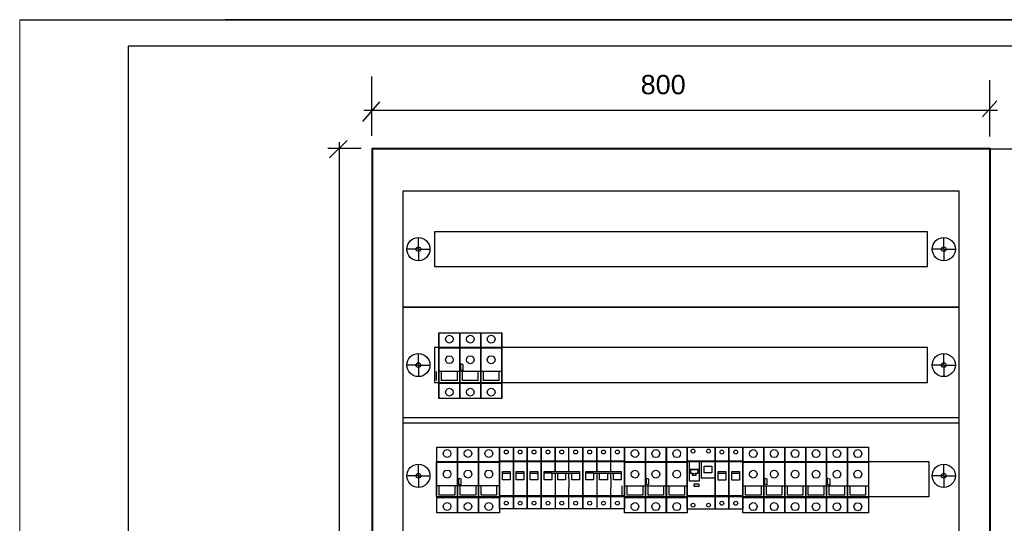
# Model space of a CAD drawing. Header units: millimetres. Extents: x 18084 to 52399, y 38174 to 56392.
# Tile 34 of 256: x 21741 to 23015, y 44314 to 44966. Entities that reach past the tile are written whole.
import ezdxf

# ---------------------------------------------------------------- set-up
doc = ezdxf.new("R2010")
doc.units = ezdxf.units.MM
doc.header["$LTSCALE"] = 100
for name, color, linetype in [('45', 7, 'Continuous'), ('5', 7, 'Continuous'), ('E_ramka_wew', 10, 'Continuous')]:
    doc.layers.add(name, color=color, linetype=linetype)
doc.layers.add('_M_TABELKA RZUT CAŁOŚCI', color=7, linetype='Continuous', lineweight=20)
doc.styles.get("Standard").update_dxf_attribs({"font": 'arial.ttf'})

# ---------------------------------------------------------------- blocks, each defined once
blk = doc.blocks.new('286690_203810110')
for p, q in [((2, 7.5), (2, 9)), ((70, 7.5), (70, 9)), ((2, 7.5), (0.5, 7.5)), ((2, 7.5), (3.5, 7.5)), ((2, 7.5), (2, 6)), ((70, 7.5), (68.5, 7.5)), ((70, 7.5), (70, 6)), ((70, 7.5), (71.5, 7.5))]:
    blk.add_line(p, q)
for points in [[(0, 0), (72, 0), (72, 15), (0, 15)], [(4.1, 5.25), (67.9, 5.25), (67.9, 9.75), (4.1, 9.75)]]:
    blk.add_lwpolyline(points, close=True)
for centre, radius in [((2, 7.5), 1.5), ((70, 7.5), 1.5), ((2, 7.5), 0.3), ((70, 7.5), 0.3)]:
    blk.add_circle(centre, radius)
at = {"flags": 1}
for tag, p in [('BD', (74.38, 9.53)), ('NK', (74.38, 7.54)), ('TYP', (74.38, 5.94)), ('PO', (74.38, 4.4))]:
    blk.add_attdef(tag, p, '', height=1, dxfattribs=at)
blk = doc.blocks.new('247596_1218887507')
for p, q in [((0, -1.75), (0, 6.25)), ((0, 6.25), (1.8, 6.25)), ((1.8, 6.25), (1.8, -1.75)), ((0, 4.5), (1.8, 4.5)), ((0.38, 2.88), (0.38, 3.12)), ((0.38, 3.12), (1.38, 3.12)), ((0.38, 2.88), (1.38, 2.88)), ((0.38, 2), (0.38, 2.88)), ((1.38, 3.12), (1.38, 2.75)), ((1.38, 2.88), (1.38, 2)), ((1.38, 2), (0.38, 2)), ((0, 0), (1.8, 0)), ((1.8, -1.75), (0, -1.75))]:
    blk.add_line(p, q)
for centre in [(0.88, 5.62), (0.88, -1)]:
    blk.add_circle(centre, 0.25)
at = {"flags": 1}
for tag, p in [('BD', (2.81, 5.48)), ('NK', (2.81, 2.92)), ('TYP', (2.81, 0.73)), ('PO', (2.81, -1.51))]:
    blk.add_attdef(tag, p, '', height=0.5, dxfattribs=at)
blk = doc.blocks.new('247698_998935195')
for p, q in [((0, -1.75), (0, 6.25)), ((0, 6.25), (1.8, 6.25)), ((1.8, 6.25), (3.6, 6.25)), ((1.8, 3.12), (1.8, 6.25)), ((1.8, 6.25), (1.8, 3.12)), ((3.6, 6.25), (5.4, 6.25)), ((3.6, 3.12), (3.6, 6.25)), ((5.4, 6.25), (5.4, -1.75)), ((0, 4.5), (1.8, 4.5)), ((1.8, 4.5), (3.6, 4.5)), ((3.6, 4.5), (5.4, 4.5)), ((0.38, 2.88), (0.38, 3.12)), ((0.38, 3.12), (4.97, 3.12)), ((0.38, 2), (0.38, 2.88)), ((1.38, 2.88), (0.38, 2.88)), ((0.38, 2.88), (0.38, 2.88)), ((0.38, 2.88), (0.38, 2.88)), ((1.38, 2.88), (1.38, 2)), ((1.38, 2.88), (4.97, 2.88)), ((1.8, 2.88), (1.8, -1.75)), ((2.17, 2), (2.17, 2.88)), ((3.17, 2.88), (3.17, 2)), ((3.6, 2.25), (3.6, 2.88)), ((3.98, 2), (3.98, 2.88)), ((3.98, 2.88), (3.98, 2.88)), ((3.98, 2.88), (3.98, 2.88)), ((4.97, 3.12), (4.97, 2.75)), ((4.97, 3.12), (4.97, 3.12)), ((4.97, 2.88), (4.97, 2)), ((4.97, 2.88), (4.97, 2.88)), ((4.97, 2.88), (4.97, 2.88)), ((4.97, 2.88), (4.97, 2.88)), ((1.38, 2), (0.38, 2)), ((3.17, 2), (2.17, 2)), ((3.6, 2.25), (3.6, 0.99)), ((4.97, 2), (3.98, 2)), ((0, 0), (1.8, 0)), ((1.8, 0), (3.6, 0)), ((3.6, -1.75), (3.6, 0.99)), ((3.6, 0), (5.4, 0)), ((1.8, -1.75), (0, -1.75)), ((3.6, -1.75), (1.8, -1.75)), ((5.4, -1.75), (3.6, -1.75))]:
    blk.add_line(p, q)
for centre in [(0.88, 5.62), (2.67, 5.62), (4.47, 5.62), (0.88, -1), (2.67, -1), (4.47, -1)]:
    blk.add_circle(centre, 0.25)
at = {"flags": 1}
for tag, p in [('BD', (6.64, 5.48)), ('NK', (6.64, 2.92)), ('TYP', (6.64, 0.73)), ('PO', (6.64, -1.51))]:
    blk.add_attdef(tag, p, '', height=0.5, dxfattribs=at)
blk = doc.blocks.new('F921901024_415421665')
for p, q in [((0, -1.75), (0, 6.25)), ((0, 6.25), (3.6, 6.25)), ((3.6, 6.25), (3.6, -1.75)), ((0.28, 1.88), (0.28, 4.38)), ((1.52, 4.38), (1.52, 1.88)), ((1.8, 4.5), (1.8, 2.25)), ((0.4, 3.38), (1.4, 3.38)), ((2.2, 2.94), (2.2, 3.81)), ((2.2, 3.81), (3.2, 3.81)), ((3.2, 2.94), (2.2, 2.94)), ((3.2, 3.81), (3.2, 2.94)), ((1.52, 1.88), (0.28, 1.88)), ((1.52, 1.47), (0.86, 1.47)), ((0.86, 1.47), (0.86, 1.21)), ((1.52, 1.21), (1.52, 1.47)), ((3.6, 2.25), (1.8, 2.25)), ((0.86, 1.21), (1.52, 1.21)), ((3.6, -1.75), (0, -1.75))]:
    blk.add_line(p, q)
at = {"linetype": 'Continuous'}
for p, q in [((0, 4.5), (3.6, 4.5)), ((1.52, 4.38), (0.28, 4.38)), ((1.52, 3.38), (0.28, 3.38)), ((0, 0), (3.6, 0))]:
    blk.add_line(p, q, dxfattribs=at)
at = {"color": 7, "linetype": 'Continuous'}
for p, q in [((0.4, 3.38), (0.4, 2.9)), ((0.4, 3.38), (0.4, 2.9)), ((0.4, 2.9), (0.77, 2.9)), ((0.4, 2.9), (0.77, 2.9)), ((0.65, 2.78), (0.65, 2.65)), ((0.77, 2.78), (0.65, 2.78)), ((0.77, 2.78), (0.65, 2.78)), ((0.65, 2.78), (0.65, 2.65)), ((0.65, 2.65), (1.15, 2.65)), ((0.65, 2.65), (1.15, 2.65)), ((0.77, 2.9), (0.77, 2.78)), ((0.77, 2.9), (0.77, 2.78)), ((1.02, 2.78), (1.02, 2.9)), ((1.02, 2.78), (1.02, 2.9)), ((1.02, 2.9), (1.4, 2.9)), ((1.02, 2.9), (1.4, 2.9)), ((1.15, 2.78), (1.02, 2.78)), ((1.15, 2.78), (1.02, 2.78)), ((1.15, 2.65), (1.15, 2.78)), ((1.15, 2.65), (1.15, 2.78)), ((1.4, 2.9), (1.4, 3.38)), ((1.4, 2.9), (1.4, 3.38))]:
    blk.add_line(p, q, dxfattribs=at)
at = {"linetype": 'Continuous'}
for centre in [(0.75, 5.75), (2.75, 5.75), (0.75, -1.25), (2.75, -1.25)]:
    blk.add_circle(centre, 0.25, dxfattribs=at)
at = {"flags": 1}
for tag, p in [('BD', (4.04, 3.51)), ('NK', (4.04, 2.55)), ('typ', (4.04, 1.79)), ('po', (4.04, 0.83))]:
    blk.add_attdef(tag, p, '', height=0.5, dxfattribs=at)

msp = doc.modelspace()

# ---------------------------------------------------------------- linework, layer by layer
at = {"linetype": 'Continuous'}
msp.add_line((21882, 42016.9), (21882, 44931.9), dxfattribs=at)
msp.add_line((21882, 42016.9), (21882, 44931.9), dxfattribs=at)
for p, q in [((22196.9, 44815.7), (22196.9, 44892.4)), ((22996.8, 44815), (22996.8, 44887.9)), ((22185, 44834.3), (22207.3, 44859.6)), ((22987.1, 44840.3), (23005.7, 44861.1)), ((22186.5, 44849.2), (23006.4, 44849.2)), ((22141.9, 44787.3), (22165, 44809.6)), ((22154.7, 44807.6), (22154.7, 42584)), ((22182.9, 44799.4), (22139.8, 44799.4)), ((22257, 44375.8), (22257, 44390.8)), ((22937, 44375.8), (22937, 44390.8)), ((22257, 44375.8), (22242, 44375.8)), ((22257, 44375.8), (22272, 44375.8)), ((22257, 44375.8), (22257, 44360.8)), ((22937, 44375.8), (22922, 44375.8)), ((22937, 44375.8), (22937, 44360.8)), ((22937, 44375.8), (22952, 44375.8))]:
    msp.add_line(p, q)
at = {"color": 0}
for q in [(22797, 44799.1), (22797, 44799.1), (23297, 44799.1)]:
    msp.add_line((22997, 44799.1), q, dxfattribs=at)
at = {"lineweight": 40}
msp.add_lwpolyline([(22197, 42739.1), (22997, 42739.1), (22997, 44799.1), (22197, 44799.1)], close=True, dxfattribs=at)
for points in [[(22237, 42794.1), (22957, 42794.1), (22957, 44744.1), (22237, 44744.1)], [(22237, 44300.8), (22957, 44300.8), (22957, 44450.8), (22237, 44450.8)], [(22280.2, 44349), (22918.2, 44349), (22918.2, 44394), (22280.2, 44394)]]:
    msp.add_lwpolyline(points, close=True)
for centre, radius in [((22257, 44375.8), 15), ((22937, 44375.8), 15), ((22257, 44375.8), 3), ((22937, 44375.8), 3)]:
    msp.add_circle(centre, radius)
at = {"layer": '45', "color": 159}
for points in [[(22283.6, 44560.9), (22310.7, 44560.9), (22310.7, 44475.9), (22283.6, 44475.9), (22283.6, 44560.9)], [(22310.7, 44560.9), (22337.8, 44560.9), (22337.8, 44475.9), (22310.7, 44475.9), (22310.7, 44560.9)], [(22337.8, 44560.9), (22364.9, 44560.9), (22364.9, 44475.9), (22337.8, 44475.9), (22337.8, 44560.9)], [(22280.7, 44412.8), (22307.8, 44412.8), (22307.8, 44327.8), (22280.7, 44327.8), (22280.7, 44412.8)], [(22307.7, 44412.8), (22334.8, 44412.8), (22334.8, 44327.8), (22307.7, 44327.8), (22307.7, 44412.8)], [(22334.8, 44412.8), (22361.9, 44412.8), (22361.9, 44327.8), (22334.8, 44327.8), (22334.8, 44412.8)], [(22523.8, 44412.8), (22550.9, 44412.8), (22550.9, 44327.8), (22523.8, 44327.8), (22523.8, 44412.8)], [(22550.9, 44412.7), (22578, 44412.7), (22578, 44327.7), (22550.9, 44327.7), (22550.9, 44412.7)], [(22577.9, 44412.7), (22605, 44412.7), (22605, 44327.7), (22577.9, 44327.7), (22577.9, 44412.7)], [(22677, 44412.7), (22704.2, 44412.7), (22704.2, 44327.7), (22677, 44327.7), (22677, 44412.7)], [(22704.1, 44412.7), (22731.2, 44412.7), (22731.2, 44327.7), (22704.1, 44327.7), (22704.1, 44412.7)], [(22731.2, 44412.7), (22758.3, 44412.7), (22758.3, 44327.7), (22731.2, 44327.7), (22731.2, 44412.7)], [(22758.3, 44412.7), (22785.4, 44412.7), (22785.4, 44327.7), (22758.3, 44327.7), (22758.3, 44412.7)], [(22785.3, 44412.7), (22812.4, 44412.7), (22812.4, 44327.7), (22785.3, 44327.7), (22785.3, 44412.7)], [(22812.4, 44412.7), (22839.5, 44412.7), (22839.5, 44327.7), (22812.4, 44327.7), (22812.4, 44412.7)]]:
    msp.add_lwpolyline(points, dxfattribs=at)
at = {"layer": '45', "color": 179}
for points in [[(22283.7, 44560.9), (22310.7, 44560.9), (22310.7, 44475.9), (22283.7, 44475.9), (22283.7, 44560.9)], [(22337.8, 44560.9), (22364.8, 44560.9), (22364.8, 44475.9), (22337.8, 44475.9), (22337.8, 44560.9)], [(22312.1, 44513), (22312.1, 44520.9), (22314.7, 44519.9), (22314.7, 44512), (22312.1, 44513)], [(22280.7, 44412.8), (22307.8, 44412.8), (22307.8, 44327.9), (22280.7, 44327.9), (22280.7, 44412.8)], [(22334.8, 44412.8), (22361.9, 44412.8), (22361.9, 44327.8), (22334.8, 44327.8), (22334.8, 44412.8)], [(22523.9, 44412.7), (22550.9, 44412.7), (22550.9, 44327.8), (22523.9, 44327.8), (22523.9, 44412.7)], [(22578, 44412.7), (22605, 44412.7), (22605, 44327.8), (22578, 44327.8), (22578, 44412.7)], [(22677.1, 44412.7), (22704.1, 44412.7), (22704.1, 44327.8), (22677.1, 44327.8), (22677.1, 44412.7)], [(22731.2, 44412.7), (22758.2, 44412.7), (22758.2, 44327.7), (22731.2, 44327.7), (22731.2, 44412.7)], [(22758.3, 44412.7), (22785.3, 44412.7), (22785.3, 44327.7), (22758.3, 44327.7), (22758.3, 44412.7)], [(22812.4, 44412.6), (22839.4, 44412.6), (22839.4, 44327.7), (22812.4, 44327.7), (22812.4, 44412.6)], [(22309.2, 44365), (22309.2, 44372.8), (22311.8, 44371.8), (22311.8, 44364), (22309.2, 44365)], [(22552.3, 44364.9), (22552.3, 44372.7), (22554.9, 44371.7), (22554.9, 44363.9), (22552.3, 44364.9)], [(22705.5, 44364.9), (22705.5, 44372.7), (22708.2, 44371.7), (22708.2, 44363.9), (22705.5, 44364.9)], [(22786.7, 44364.8), (22786.7, 44372.6), (22789.4, 44371.6), (22789.4, 44363.8), (22786.7, 44364.8)]]:
    msp.add_lwpolyline(points, close=True, dxfattribs=at)
for points in [[(22292.1, 44552.7), (22292.8, 44555.2), (22294.6, 44557.1), (22297.1, 44557.8), (22299.6, 44557.1), (22301.4, 44555.2), (22302.1, 44552.7), (22301.4, 44550.1), (22299.6, 44548.2), (22297.1, 44547.5), (22294.6, 44548.2), (22292.8, 44550.1), (22292.1, 44552.7)], [(22319.1, 44552.6), (22319.8, 44555.2), (22321.7, 44557.1), (22324.2, 44557.8), (22326.7, 44557.1), (22328.5, 44555.2), (22329.2, 44552.6), (22328.5, 44550.1), (22326.7, 44548.2), (22324.2, 44547.5), (22321.7, 44548.2), (22319.8, 44550.1), (22319.1, 44552.6)], [(22346.2, 44552.6), (22346.9, 44555.2), (22348.7, 44557.1), (22351.2, 44557.8), (22353.7, 44557.1), (22355.5, 44555.2), (22356.2, 44552.6), (22355.5, 44550.1), (22353.7, 44548.2), (22351.2, 44547.5), (22348.7, 44548.2), (22346.9, 44550.1), (22346.2, 44552.6)], [(22283.6, 44541.4), (22310.6, 44541.4)], [(22310.7, 44541.4), (22337.7, 44541.4)], [(22337.7, 44541.4), (22364.7, 44541.4)], [(22292.1, 44526), (22292.8, 44528.6), (22294.6, 44530.5), (22297.1, 44531.2), (22299.6, 44530.5), (22301.4, 44528.6), (22302.1, 44526), (22301.4, 44523.4), (22299.6, 44521.5), (22297.1, 44520.9), (22294.6, 44521.5), (22292.8, 44523.4), (22292.1, 44526)], [(22319.1, 44526), (22319.8, 44528.6), (22321.7, 44530.5), (22324.2, 44531.1), (22326.7, 44530.5), (22328.5, 44528.6), (22329.2, 44526), (22328.5, 44523.4), (22326.7, 44521.5), (22324.2, 44520.8), (22321.7, 44521.5), (22319.8, 44523.4), (22319.1, 44526)], [(22346.2, 44526), (22346.9, 44528.6), (22348.7, 44530.5), (22351.2, 44531.1), (22353.7, 44530.5), (22355.5, 44528.6), (22356.2, 44526), (22355.5, 44523.4), (22353.7, 44521.5), (22351.2, 44520.8), (22348.7, 44521.5), (22346.9, 44523.4), (22346.2, 44526)], [(22280, 44510.7), (22280, 44498.9)], [(22310.6, 44510.7), (22283.6, 44510.7)], [(22287.1, 44498.8), (22287.1, 44510.7)], [(22307.1, 44510.7), (22307.1, 44498.8)], [(22337.7, 44510.6), (22310.7, 44510.6)], [(22314.1, 44498.8), (22314.1, 44510.6)], [(22334.1, 44510.6), (22334.1, 44498.8)], [(22364.7, 44510.6), (22337.7, 44510.6)], [(22341.2, 44498.8), (22341.2, 44510.6)], [(22361.2, 44510.6), (22361.2, 44498.8)], [(22310.6, 44495.3), (22283.6, 44495.3)], [(22307.1, 44498.9), (22287.1, 44498.9)], [(22292.1, 44484), (22292.8, 44486.6), (22294.6, 44488.5), (22297.1, 44489.2), (22299.6, 44488.5), (22301.4, 44486.6), (22302.1, 44484), (22301.4, 44481.4), (22299.6, 44479.5), (22297.1, 44478.9), (22294.6, 44479.5), (22292.8, 44481.4), (22292.1, 44484)], [(22337.7, 44495.3), (22310.7, 44495.3)], [(22334.2, 44498.9), (22314.1, 44498.9)], [(22319.1, 44484), (22319.8, 44486.6), (22321.7, 44488.4), (22324.2, 44489.1), (22326.7, 44488.4), (22328.5, 44486.6), (22329.2, 44484), (22328.5, 44481.4), (22326.7, 44479.5), (22324.2, 44478.8), (22321.7, 44479.5), (22319.8, 44481.4), (22319.1, 44484)], [(22364.7, 44495.3), (22337.7, 44495.3)], [(22361.2, 44498.9), (22341.2, 44498.9)], [(22346.2, 44484), (22346.9, 44486.6), (22348.7, 44488.4), (22351.2, 44489.1), (22353.7, 44488.4), (22355.5, 44486.6), (22356.2, 44484), (22355.5, 44481.4), (22353.7, 44479.5), (22351.2, 44478.8), (22348.7, 44479.5), (22346.9, 44481.4), (22346.2, 44484)], [(22289.1, 44404.6), (22289.8, 44407.2), (22291.6, 44409.1), (22294.2, 44409.8), (22296.7, 44409.1), (22298.5, 44407.2), (22299.2, 44404.6), (22298.5, 44402), (22296.7, 44400.1), (22294.2, 44399.5), (22291.6, 44400.1), (22289.8, 44402), (22289.1, 44404.6)], [(22316.2, 44404.6), (22316.9, 44407.1), (22318.7, 44409), (22321.2, 44409.7), (22323.7, 44409), (22325.5, 44407.1), (22326.2, 44404.6), (22325.5, 44402), (22323.7, 44400.1), (22321.2, 44399.4), (22318.7, 44400.1), (22316.9, 44402), (22316.2, 44404.6)], [(22343.2, 44404.6), (22343.9, 44407.1), (22345.7, 44409), (22348.3, 44409.7), (22350.8, 44409), (22352.6, 44407.1), (22353.3, 44404.6), (22352.6, 44402), (22350.8, 44400.1), (22348.3, 44399.4), (22345.7, 44400.1), (22343.9, 44402), (22343.2, 44404.6)], [(22532.3, 44404.5), (22533, 44407.1), (22534.8, 44409), (22537.3, 44409.7), (22539.8, 44409), (22541.6, 44407.1), (22542.3, 44404.5), (22541.6, 44401.9), (22539.8, 44400.1), (22537.3, 44399.4), (22534.8, 44400.1), (22533, 44401.9), (22532.3, 44404.5)], [(22559.3, 44404.5), (22560, 44407.1), (22561.8, 44408.9), (22564.4, 44409.6), (22566.9, 44408.9), (22568.7, 44407.1), (22569.4, 44404.5), (22568.7, 44401.9), (22566.9, 44400), (22564.4, 44399.3), (22561.8, 44400), (22560, 44401.9), (22559.3, 44404.5)], [(22586.4, 44404.5), (22587.1, 44407.1), (22588.9, 44408.9), (22591.4, 44409.6), (22593.9, 44408.9), (22595.7, 44407.1), (22596.4, 44404.5), (22595.7, 44401.9), (22593.9, 44400), (22591.4, 44399.3), (22588.9, 44400), (22587.1, 44401.9), (22586.4, 44404.5)], [(22685.5, 44404.5), (22686.2, 44407.1), (22688, 44408.9), (22690.5, 44409.6), (22693, 44408.9), (22694.8, 44407.1), (22695.5, 44404.5), (22694.8, 44401.9), (22693, 44400), (22690.5, 44399.3), (22688, 44400), (22686.2, 44401.9), (22685.5, 44404.5)], [(22712.6, 44404.5), (22713.2, 44407), (22715.1, 44408.9), (22717.6, 44409.6), (22720.1, 44408.9), (22721.9, 44407), (22722.6, 44404.5), (22721.9, 44401.9), (22720.1, 44400), (22717.6, 44399.3), (22715.1, 44400), (22713.2, 44401.9), (22712.6, 44404.5)], [(22739.6, 44404.5), (22740.3, 44407), (22742.1, 44408.9), (22744.6, 44409.6), (22747.1, 44408.9), (22748.9, 44407), (22749.6, 44404.5), (22748.9, 44401.9), (22747.1, 44400), (22744.6, 44399.3), (22742.1, 44400), (22740.3, 44401.9), (22739.6, 44404.5)], [(22766.7, 44404.4), (22767.4, 44407), (22769.2, 44408.9), (22771.7, 44409.6), (22774.2, 44408.9), (22776.1, 44407), (22776.7, 44404.4), (22776.1, 44401.9), (22774.2, 44400), (22771.7, 44399.3), (22769.2, 44400), (22767.4, 44401.9), (22766.7, 44404.4)], [(22793.8, 44404.4), (22794.4, 44407), (22796.3, 44408.9), (22798.8, 44409.6), (22801.3, 44408.9), (22803.1, 44407), (22803.8, 44404.4), (22803.1, 44401.8), (22801.3, 44399.9), (22798.8, 44399.3), (22796.3, 44399.9), (22794.4, 44401.8), (22793.8, 44404.4)], [(22820.8, 44404.4), (22821.5, 44407), (22823.3, 44408.9), (22825.8, 44409.6), (22828.3, 44408.9), (22830.2, 44407), (22830.8, 44404.4), (22830.2, 44401.8), (22828.3, 44399.9), (22825.8, 44399.3), (22823.3, 44399.9), (22821.5, 44401.8), (22820.8, 44404.4)], [(22280.7, 44393.4), (22307.7, 44393.4)], [(22307.7, 44393.3), (22334.7, 44393.3)], [(22334.8, 44393.3), (22361.8, 44393.3)], [(22523.8, 44393.3), (22550.8, 44393.3)], [(22550.9, 44393.2), (22577.9, 44393.2)], [(22577.9, 44393.2), (22604.9, 44393.2)], [(22677, 44393.2), (22704, 44393.2)], [(22704.1, 44393.2), (22731.1, 44393.2)], [(22731.1, 44393.2), (22758.1, 44393.2)], [(22758.2, 44393.2), (22785.2, 44393.2)], [(22785.3, 44393.2), (22812.3, 44393.2)], [(22812.3, 44393.2), (22839.3, 44393.2)], [(22289.1, 44377.9), (22289.8, 44380.5), (22291.6, 44382.4), (22294.2, 44383.1), (22296.7, 44382.4), (22298.5, 44380.5), (22299.2, 44377.9), (22298.5, 44375.4), (22296.7, 44373.5), (22294.2, 44372.8), (22291.6, 44373.5), (22289.8, 44375.4), (22289.1, 44377.9)], [(22316.2, 44377.9), (22316.9, 44380.5), (22318.7, 44382.4), (22321.2, 44383.1), (22323.7, 44382.4), (22325.5, 44380.5), (22326.2, 44377.9), (22325.5, 44375.4), (22323.7, 44373.5), (22321.2, 44372.8), (22318.7, 44373.5), (22316.9, 44375.4), (22316.2, 44377.9)], [(22343.2, 44377.9), (22343.9, 44380.5), (22345.7, 44382.4), (22348.3, 44383.1), (22350.8, 44382.4), (22352.6, 44380.5), (22353.3, 44377.9), (22352.6, 44375.4), (22350.8, 44373.5), (22348.3, 44372.8), (22345.7, 44373.5), (22343.9, 44375.4), (22343.2, 44377.9)], [(22532.3, 44377.9), (22533, 44380.5), (22534.8, 44382.3), (22537.3, 44383), (22539.8, 44382.3), (22541.6, 44380.5), (22542.3, 44377.9), (22541.6, 44375.3), (22539.8, 44373.4), (22537.3, 44372.7), (22534.8, 44373.4), (22533, 44375.3), (22532.3, 44377.9)], [(22559.3, 44377.8), (22560, 44380.4), (22561.8, 44382.3), (22564.4, 44383), (22566.9, 44382.3), (22568.7, 44380.4), (22569.4, 44377.8), (22568.7, 44375.3), (22566.9, 44373.4), (22564.4, 44372.7), (22561.8, 44373.4), (22560, 44375.3), (22559.3, 44377.8)], [(22586.4, 44377.8), (22587.1, 44380.4), (22588.9, 44382.3), (22591.4, 44383), (22593.9, 44382.3), (22595.7, 44380.4), (22596.4, 44377.8), (22595.7, 44375.3), (22593.9, 44373.4), (22591.4, 44372.7), (22588.9, 44373.4), (22587.1, 44375.3), (22586.4, 44377.8)], [(22685.5, 44377.8), (22686.2, 44380.4), (22688, 44382.3), (22690.5, 44383), (22693, 44382.3), (22694.8, 44380.4), (22695.5, 44377.8), (22694.8, 44375.3), (22693, 44373.4), (22690.5, 44372.7), (22688, 44373.4), (22686.2, 44375.3), (22685.5, 44377.8)], [(22712.6, 44377.8), (22713.2, 44380.4), (22715.1, 44382.3), (22717.6, 44383), (22720.1, 44382.3), (22721.9, 44380.4), (22722.6, 44377.8), (22721.9, 44375.2), (22720.1, 44373.4), (22717.6, 44372.7), (22715.1, 44373.4), (22713.2, 44375.2), (22712.6, 44377.8)], [(22739.6, 44377.8), (22740.3, 44380.4), (22742.1, 44382.3), (22744.6, 44383), (22747.1, 44382.3), (22748.9, 44380.4), (22749.6, 44377.8), (22748.9, 44375.2), (22747.1, 44373.4), (22744.6, 44372.7), (22742.1, 44373.4), (22740.3, 44375.2), (22739.6, 44377.8)], [(22766.7, 44377.8), (22767.4, 44380.4), (22769.2, 44382.3), (22771.7, 44382.9), (22774.2, 44382.3), (22776.1, 44380.4), (22776.7, 44377.8), (22776.1, 44375.2), (22774.2, 44373.3), (22771.7, 44372.6), (22769.2, 44373.3), (22767.4, 44375.2), (22766.7, 44377.8)], [(22793.8, 44377.8), (22794.4, 44380.3), (22796.3, 44382.2), (22798.8, 44382.9), (22801.3, 44382.2), (22803.1, 44380.3), (22803.8, 44377.8), (22803.1, 44375.2), (22801.3, 44373.3), (22798.8, 44372.6), (22796.3, 44373.3), (22794.4, 44375.2), (22793.8, 44377.8)], [(22820.8, 44377.8), (22821.5, 44380.3), (22823.3, 44382.2), (22825.8, 44382.9), (22828.3, 44382.2), (22830.2, 44380.3), (22830.8, 44377.8), (22830.2, 44375.2), (22828.3, 44373.3), (22825.8, 44372.6), (22823.3, 44373.3), (22821.5, 44375.2), (22820.8, 44377.8)], [(22307.7, 44362.6), (22280.7, 44362.6)], [(22284.1, 44350.8), (22284.1, 44362.6)], [(22304.1, 44362.6), (22304.1, 44350.8)], [(22334.7, 44362.6), (22307.7, 44362.6)], [(22311.2, 44350.8), (22311.2, 44362.6)], [(22331.2, 44362.6), (22331.2, 44350.8)], [(22361.8, 44362.6), (22334.8, 44362.6)], [(22338.2, 44350.8), (22338.2, 44362.6)], [(22358.2, 44362.6), (22358.2, 44350.8)], [(22520.2, 44362.6), (22520.2, 44350.7)], [(22550.8, 44362.5), (22523.8, 44362.5)], [(22527.3, 44350.7), (22527.3, 44362.5)], [(22547.3, 44362.5), (22547.3, 44350.7)], [(22577.9, 44362.5), (22550.9, 44362.5)], [(22554.3, 44350.7), (22554.3, 44362.5)], [(22574.3, 44362.5), (22574.3, 44350.7)], [(22604.9, 44362.5), (22577.9, 44362.5)], [(22581.4, 44350.7), (22581.4, 44362.5)], [(22601.4, 44362.5), (22601.4, 44350.7)], [(22704, 44362.5), (22677, 44362.5)], [(22680.5, 44350.7), (22680.5, 44362.5)], [(22700.5, 44362.5), (22700.5, 44350.7)], [(22731.1, 44362.5), (22704.1, 44362.5)], [(22707.5, 44350.6), (22707.5, 44362.5)], [(22727.5, 44362.5), (22727.5, 44350.6)], [(22758.1, 44362.5), (22731.1, 44362.5)], [(22734.6, 44350.6), (22734.6, 44362.5)], [(22754.6, 44362.5), (22754.6, 44350.6)], [(22785.2, 44362.4), (22758.2, 44362.4)], [(22761.7, 44350.6), (22761.7, 44362.4)], [(22781.7, 44362.4), (22781.7, 44350.6)], [(22812.3, 44362.4), (22785.3, 44362.4)], [(22788.8, 44350.6), (22788.8, 44362.4)], [(22808.7, 44362.4), (22808.7, 44350.6)], [(22839.3, 44362.4), (22812.3, 44362.4)], [(22815.8, 44350.6), (22815.8, 44362.4)], [(22835.8, 44362.4), (22835.8, 44350.6)], [(22307.7, 44347.2), (22280.7, 44347.2)], [(22304.2, 44350.8), (22284.1, 44350.8)], [(22334.7, 44347.2), (22307.7, 44347.2)], [(22331.2, 44350.8), (22311.2, 44350.8)], [(22361.8, 44347.2), (22334.8, 44347.2)], [(22358.3, 44350.8), (22338.2, 44350.8)], [(22550.8, 44347.1), (22523.8, 44347.1)], [(22547.3, 44350.8), (22527.3, 44350.8)], [(22577.9, 44347.1), (22550.9, 44347.1)], [(22574.4, 44350.7), (22554.3, 44350.7)], [(22604.9, 44347.1), (22577.9, 44347.1)], [(22601.4, 44350.7), (22581.4, 44350.7)], [(22704, 44347.1), (22677, 44347.1)], [(22700.5, 44350.7), (22680.5, 44350.7)], [(22731.1, 44347.1), (22704.1, 44347.1)], [(22727.6, 44350.7), (22707.5, 44350.7)], [(22758.1, 44347.1), (22731.1, 44347.1)], [(22754.6, 44350.7), (22734.6, 44350.7)], [(22785.2, 44347.1), (22758.2, 44347.1)], [(22781.7, 44350.7), (22761.7, 44350.7)], [(22812.3, 44347), (22785.3, 44347)], [(22808.8, 44350.6), (22788.8, 44350.6)], [(22839.3, 44347), (22812.3, 44347)], [(22835.8, 44350.6), (22815.8, 44350.6)], [(22289.1, 44335.9), (22289.8, 44338.5), (22291.6, 44340.4), (22294.2, 44341.1), (22296.7, 44340.4), (22298.5, 44338.5), (22299.2, 44335.9), (22298.5, 44333.4), (22296.7, 44331.5), (22294.2, 44330.8), (22291.6, 44331.5), (22289.8, 44333.4), (22289.1, 44335.9)], [(22316.2, 44335.9), (22316.9, 44338.5), (22318.7, 44340.4), (22321.2, 44341.1), (22323.7, 44340.4), (22325.5, 44338.5), (22326.2, 44335.9), (22325.5, 44333.3), (22323.7, 44331.5), (22321.2, 44330.8), (22318.7, 44331.5), (22316.9, 44333.3), (22316.2, 44335.9)], [(22343.2, 44335.9), (22343.9, 44338.5), (22345.7, 44340.4), (22348.3, 44341.1), (22350.8, 44340.4), (22352.6, 44338.5), (22353.3, 44335.9), (22352.6, 44333.3), (22350.8, 44331.5), (22348.3, 44330.8), (22345.7, 44331.5), (22343.9, 44333.3), (22343.2, 44335.9)], [(22532.3, 44335.9), (22533, 44338.4), (22534.8, 44340.3), (22537.3, 44341), (22539.8, 44340.3), (22541.6, 44338.4), (22542.3, 44335.9), (22541.6, 44333.3), (22539.8, 44331.4), (22537.3, 44330.7), (22534.8, 44331.4), (22533, 44333.3), (22532.3, 44335.9)], [(22559.3, 44335.8), (22560, 44338.4), (22561.8, 44340.3), (22564.4, 44341), (22566.9, 44340.3), (22568.7, 44338.4), (22569.4, 44335.8), (22568.7, 44333.3), (22566.9, 44331.4), (22564.4, 44330.7), (22561.8, 44331.4), (22560, 44333.3), (22559.3, 44335.8)], [(22586.4, 44335.8), (22587.1, 44338.4), (22588.9, 44340.3), (22591.4, 44341), (22593.9, 44340.3), (22595.7, 44338.4), (22596.4, 44335.8), (22595.7, 44333.3), (22593.9, 44331.4), (22591.4, 44330.7), (22588.9, 44331.4), (22587.1, 44333.3), (22586.4, 44335.8)], [(22685.5, 44335.8), (22686.2, 44338.4), (22688, 44340.3), (22690.5, 44341), (22693, 44340.3), (22694.8, 44338.4), (22695.5, 44335.8), (22694.8, 44333.3), (22693, 44331.4), (22690.5, 44330.7), (22688, 44331.4), (22686.2, 44333.3), (22685.5, 44335.8)], [(22712.6, 44335.8), (22713.2, 44338.4), (22715.1, 44340.3), (22717.6, 44341), (22720.1, 44340.3), (22721.9, 44338.4), (22722.6, 44335.8), (22721.9, 44333.2), (22720.1, 44331.4), (22717.6, 44330.7), (22715.1, 44331.4), (22713.2, 44333.2), (22712.6, 44335.8)], [(22739.6, 44335.8), (22740.3, 44338.4), (22742.1, 44340.3), (22744.6, 44341), (22747.1, 44340.3), (22748.9, 44338.4), (22749.6, 44335.8), (22748.9, 44333.2), (22747.1, 44331.4), (22744.6, 44330.7), (22742.1, 44331.4), (22740.3, 44333.2), (22739.6, 44335.8)], [(22766.7, 44335.8), (22767.4, 44338.4), (22769.2, 44340.2), (22771.7, 44340.9), (22774.2, 44340.2), (22776.1, 44338.4), (22776.7, 44335.8), (22776.1, 44333.2), (22774.2, 44331.3), (22771.7, 44330.6), (22769.2, 44331.3), (22767.4, 44333.2), (22766.7, 44335.8)], [(22793.8, 44335.8), (22794.4, 44338.3), (22796.3, 44340.2), (22798.8, 44340.9), (22801.3, 44340.2), (22803.1, 44338.3), (22803.8, 44335.8), (22803.1, 44333.2), (22801.3, 44331.3), (22798.8, 44330.6), (22796.3, 44331.3), (22794.4, 44333.2), (22793.8, 44335.8)], [(22820.8, 44335.8), (22821.5, 44338.3), (22823.3, 44340.2), (22825.8, 44340.9), (22828.3, 44340.2), (22830.2, 44338.3), (22830.8, 44335.8), (22830.2, 44333.2), (22828.3, 44331.3), (22825.8, 44330.6), (22823.3, 44331.3), (22821.5, 44333.2), (22820.8, 44335.8)]]:
    msp.add_lwpolyline(points, dxfattribs=at)
at = {"layer": '45', "color": 251}
for points in [[(22310.7, 44560.9), (22337.8, 44560.9), (22337.8, 44475.9), (22310.7, 44475.9), (22310.7, 44560.9)], [(22307.8, 44412.8), (22334.8, 44412.8), (22334.8, 44327.8), (22307.8, 44327.8), (22307.8, 44412.8)], [(22550.9, 44412.7), (22578, 44412.7), (22578, 44327.8), (22550.9, 44327.8), (22550.9, 44412.7)], [(22704.1, 44412.7), (22731.2, 44412.7), (22731.2, 44327.7), (22704.1, 44327.7), (22704.1, 44412.7)], [(22785.3, 44412.6), (22812.4, 44412.6), (22812.4, 44327.7), (22785.3, 44327.7), (22785.3, 44412.6)]]:
    msp.add_lwpolyline(points, close=True, dxfattribs=at)
at = {"layer": '5'}
for p, q in [((21741, 44966.1), (22161, 44966.1)), ((22002.6, 44966.1), (26202.6, 44966.1)), ((23926.5, 44966.1), (22006.9, 44966.1)), ((23926.5, 44966.1), (22006.9, 44966.1)), ((24721.6, 44966.1), (22802.1, 44966.1)), ((24067.5, 44932), (22147.9, 44931.9)), ((24067.5, 44932), (22147.9, 44931.9)), ((24862.7, 44932), (22943.1, 44931.9))]:
    msp.add_line(p, q, dxfattribs=at)
at = {"layer": '_M_TABELKA RZUT CAŁOŚCI', "color": 1, "linetype": 'Continuous'}
msp.add_line((21741, 41996.1), (21741, 44966.1), dxfattribs=at)
msp.add_line((21741, 41996.1), (21741, 44966.1), dxfattribs=at)
at = {"layer": 'E_ramka_wew', "color": 0}
msp.add_line((22147.9, 44931.9), (21882, 44931.9), dxfattribs=at)

# ---------------------------------------------------------------- block references
at = {"xscale": 10, "yscale": 10, "zscale": 10}
for name, p in [('286690_203810110', (22237, 44594.1)), ('286690_203810110', (22237, 44444.1)), ('247596_1218887507', (22361.9, 44350.3)), ('247596_1218887507', (22379.9, 44350.3)), ('247596_1218887507', (22397.9, 44350.3)), ('247698_998935195', (22415.9, 44350.3)), ('247698_998935195', (22469.9, 44350.3)), ('F921901024_415421665', (22605, 44350.2)), ('247596_1218887507', (22641, 44350.2)), ('247596_1218887507', (22659, 44350.2))]:
    msp.add_blockref(name, p, dxfattribs=at)

# ---------------------------------------------------------------- texts
at = {"insert": (22544.7, 44894.6), "char_height": 25, "width": 90.502, "attachment_point": 1}
msp.add_mtext('800', dxfattribs=at)

doc.saveas('drawing.dxf')
